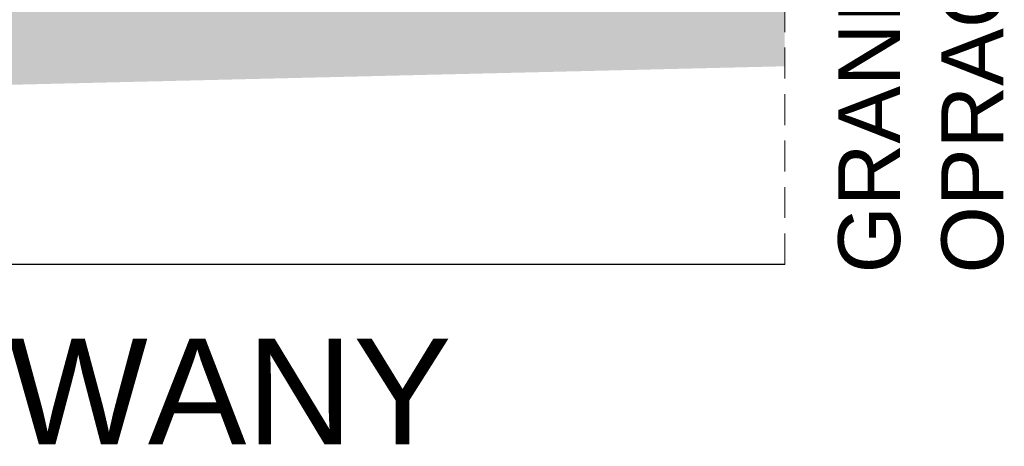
# Model space of a CAD drawing. Header units: metres. Extents: x 779 to 7046, y -512 to 9570.
# Tile 95 of 256: x 2441 to 2456, y -270 to -263. Entities that reach past the tile are written whole.
import ezdxf

# ---------------------------------------------------------------- set-up
doc = ezdxf.new("R2010")
doc.units = ezdxf.units.M
doc.linetypes.add('CIĄGłA', pattern=[0])
doc.linetypes.add('DASH', pattern=[0.75, 0.5, -0.25])
doc.layers.add('AGP1_OPISY', color=7, linetype='Continuous', lineweight=13)
doc.styles.add('ARIAL', font='arial.ttf')
doc.styles.add('GENERATED_STYLE_2', font='arial.ttf')

# ---------------------------------------------------------------- blocks, each defined once
blk = doc.blocks.new('A-A')
at = {"transparency": 33554559}
h = blk.add_hatch(color=256, dxfattribs=at)
h.dxf.hatch_style = 1
h.paths.add_polyline_path([(52.615, 5.2), (37.958, 4.85), (24.264, 4.6), (12.103, 4.35), (0, 4.15), (0, 2.15), (12.14, 2.35), (24.303, 2.6), (38, 2.85), (52.615, 3.199)])
at = {"color": 18, "linetype": 'DASH', "lineweight": 9, "true_color": 0x000000}
blk.add_lwpolyline([(52.615, 0), (52.615, 9.982)], dxfattribs=at)
at = {"color": 242, "true_color": 0xcd2027}
blk.add_lwpolyline([(52.615, 0), (0, 0)], dxfattribs=at)
at = {"layer": 'AGP1_OPISY', "color": 18, "linetype": 'Continuous', "lineweight": 5, "true_color": 0x000000, "insert": (53.479, -0.145), "char_height": 1, "width": 47.22046, "attachment_point": 1, "rotation": 90, "style": 'GENERATED_STYLE_2'}
blk.add_mtext('GRANICA\\POPRACOWANIA', dxfattribs=at)
at = {"layer": 'AGP1_OPISY', "color": 18, "linetype": 'Continuous', "lineweight": 40, "true_color": 0x000000, "insert": (-0.01, -1.196), "char_height": 1.71, "width": 59.02557, "attachment_point": 1, "style": 'ARIAL'}
blk.add_mtext('PRZEKRÓJ A-A  - STAN PROJEKTOWANY', dxfattribs=at)

msp = doc.modelspace()

# ---------------------------------------------------------------- block references
at = {"linetype": 'CIĄGłA'}
msp.add_blockref('A-A', (2400.248, -267.16, 10.04), dxfattribs=at)

doc.saveas('drawing.dxf')
